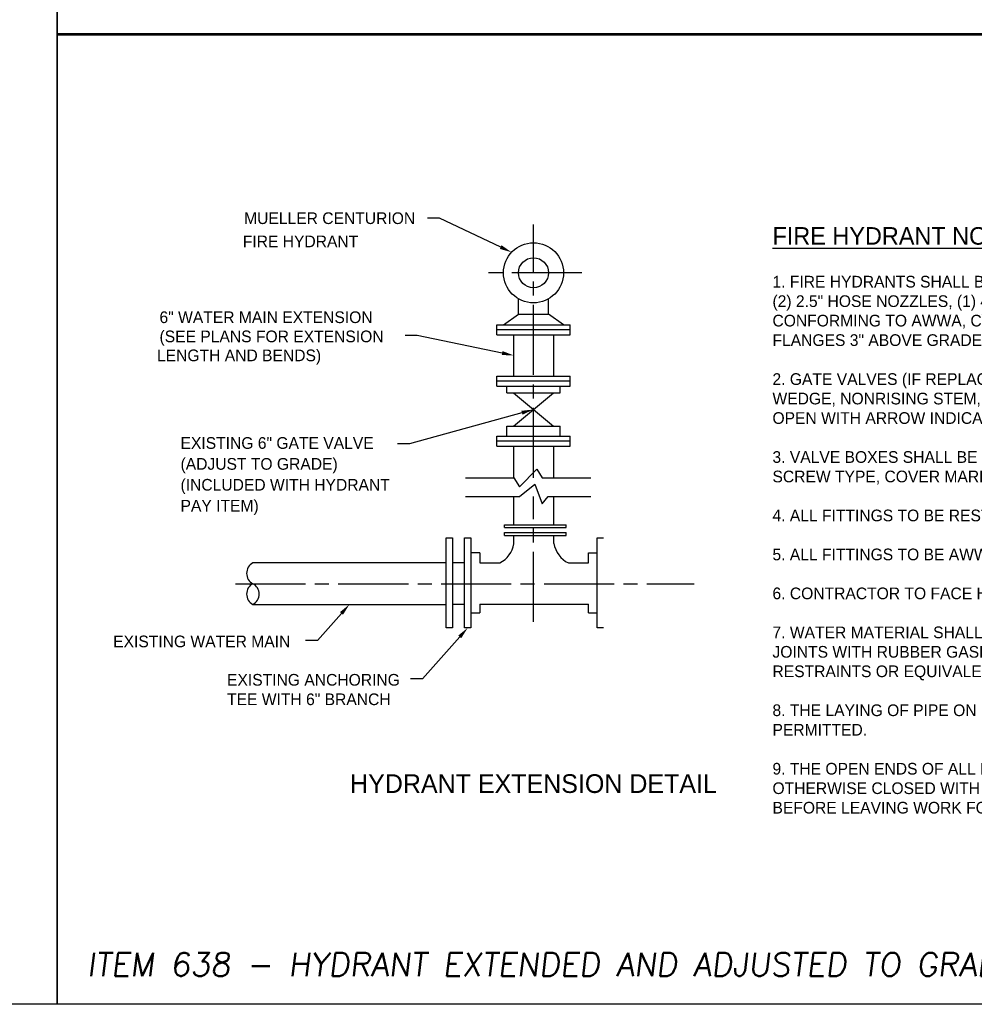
# Model space of a CAD drawing. Header units: feet. Extents: x 6 to 310, y -41 to 128.
# Tile 16 of 48: x 218 to 229, y 4 to 14. Entities that reach past the tile are written whole.
import ezdxf
from ezdxf.enums import TextEntityAlignment as Align

# ---------------------------------------------------------------- set-up
doc = ezdxf.new("R2010")
doc.units = ezdxf.units.FT
doc.header["$MEASUREMENT"] = 0
doc.linetypes.add('DASHDOT', pattern=[1, 0.5, -0.25, 0, -0.25])
doc.linetypes.add('E', pattern=[1, 0.75, -0.05, 0.15, -0.05])
doc.layers.add('COLUMNS', color=6, linetype='Continuous', plot=False)
for name, color, linetype in [('D-TEXT', 9, 'Continuous'), ('D-TITLE_SUB', 6, 'Continuous'), ('DETAIL', 1, 'Continuous'), ('MISC_LINE', 10, 'DASHDOT'), ('SH_Border', 7, 'Continuous'), ('SHEET_TXT', 9, 'Continuous'), ('text', 9, 'Continuous')]:
    doc.layers.add(name, color=color, linetype=linetype)
doc.styles.add('SLANTED', font='ROMANS.SHX', dxfattribs={"oblique": 7})
doc.styles.add('Slanted-Normal', font='font31.shx', dxfattribs={"height": 0.14})
doc.styles.get("Standard").update_dxf_attribs({"font": 'ARIAL_0.TTF'})

msp = doc.modelspace()

# ---------------------------------------------------------------- linework, layer by layer
at = {"layer": 'COLUMNS', "color": 3, "flags": 128}
for points in [[(188.34752, 3.62445), (188.34752, 24.37445), (218.72252, 24.37445), (218.72252, 3.62445)], [(218.72252, 3.62445), (218.72252, 24.37445), (249.09752, 24.37445), (249.09752, 3.62445)]]:
    msp.add_lwpolyline(points, close=True, dxfattribs=at)
at = {"layer": 'DETAIL', "color": 5}
for p, q in [((223.65541, 11.00455), (223.65541, 11.17016)), ((223.97684, 11.00455), (223.97684, 11.17016)), ((223.60672, 10.34316), (223.60672, 10.78491)), ((224.03529, 10.34316), (224.03529, 10.78491)), ((223.60184, 10.16459), (224.03041, 9.80745)), ((223.60184, 9.80745), (224.03041, 10.16459)), ((223.53041, 9.70031), (223.53041, 9.80745)), ((224.10184, 9.70031), (224.10184, 9.80745)), ((223.60672, 9.25556), (223.60672, 9.59317)), ((224.03529, 9.25556), (224.03529, 9.59317)), ((223.60672, 8.75655), (223.60672, 9.05616)), ((224.03529, 8.75655), (224.03529, 9.05616)), ((223.50453, 8.7546), (224.16461, 8.7546)), ((223.50453, 8.72265), (223.50453, 8.7546)), ((224.16461, 8.72265), (224.16461, 8.7546)), ((223.50453, 8.72265), (224.16461, 8.72265))]:
    msp.add_line(p, q, dxfattribs=at)
at = {"layer": 'DETAIL', "color": 5, "linetype": 'Continuous'}
msp.add_line((223.53041, 9.80745), (224.10184, 9.80745), dxfattribs=at)
at = {"layer": 'DETAIL'}
for p, q in [((223.09043, 9.25556), (223.60751, 9.25556)), ((223.90799, 9.25556), (224.42909, 9.25556)), ((223.09043, 9.05616), (223.66981, 9.05616)), ((223.97304, 9.05616), (224.42909, 9.05616)), ((223.50453, 8.66942), (224.16461, 8.66942)), ((223.50453, 8.63748), (223.50453, 8.66942)), ((223.50453, 8.63748), (224.16461, 8.63748)), ((223.60598, 8.55036), (223.60598, 8.63748)), ((224.03526, 8.55351), (224.03526, 8.63748)), ((224.16461, 8.63748), (224.16461, 8.66942)), ((222.88347, 8.61515), (222.95146, 8.61515)), ((222.88347, 7.65087), (222.88347, 8.61515)), ((222.95146, 8.61515), (222.95146, 7.65087)), ((223.07841, 7.65087), (223.07841, 8.61515)), ((223.07841, 8.61515), (223.14639, 8.61515)), ((223.14639, 8.61515), (223.14639, 7.65087)), ((224.49639, 7.65087), (224.49639, 8.61515)), ((224.49639, 8.61515), (224.56438, 8.61515)), ((223.24386, 8.45444), (223.14639, 8.45444)), ((223.24386, 8.45444), (223.24386, 8.34588)), ((224.40521, 8.34588), (224.40521, 8.45444)), ((224.40521, 8.45444), (224.49639, 8.45444)), ((222.88059, 8.34475), (220.81532, 8.34475)), ((223.07841, 8.3456), (222.95146, 8.3456)), ((223.07841, 8.3456), (222.95146, 8.3456)), ((223.24386, 8.34588), (223.45788, 8.34588)), ((224.18974, 8.34588), (224.40521, 8.34588)), ((220.81532, 7.9018), (222.88059, 7.9018)), ((223.07841, 7.89918), (222.95146, 7.89918)), ((223.07841, 7.89918), (222.95146, 7.89918)), ((223.24386, 7.90273), (224.40521, 7.90273)), ((223.24386, 7.90273), (223.24386, 7.81159)), ((224.40521, 7.81159), (224.40521, 7.90273)), ((223.14639, 7.81159), (223.24386, 7.81159)), ((224.40521, 7.81159), (224.49639, 7.81159)), ((222.95146, 7.65087), (222.88347, 7.65087)), ((223.14639, 7.65087), (223.07841, 7.65087)), ((224.56438, 7.65087), (224.49639, 7.65087))]:
    msp.add_line(p, q, dxfattribs=at)
at = {"layer": 'DETAIL', "color": 5}
for radius in [0.32143, 0.16071]:
    msp.add_circle((223.81612, 11.44852), radius, dxfattribs=at)
at = {"layer": 'DETAIL'}
for centre, radius, start, end in [((223.33197, 8.59295), 0.2773, 297.002484, 351.166572), ((224.30927, 8.59609), 0.2773, 188.833428, 244.464822), ((220.87229, 8.23401), 0.12453, 117.22115, 242.77885), ((220.87229, 8.01253), 0.12453, 117.22115, 242.77885), ((220.75836, 8.01253), 0.12453, 297.22115, 62.77885)]:
    msp.add_arc(centre, radius, start, end, dxfattribs=at)
at = {"layer": 'MISC_LINE', "color": 160, "linetype": 'E'}
for p, q in [((223.81612, 9.25556), (223.81612, 11.96626)), ((223.81612, 7.71522), (223.81612, 9.05616))]:
    msp.add_line(p, q, dxfattribs=at)
at = {"layer": 'MISC_LINE', "color": 170, "linetype": 'E'}
for p, q in [((224.33386, 11.44852), (223.29838, 11.44852)), ((220.62868, 8.12327), (225.5357, 8.12327))]:
    msp.add_line(p, q, dxfattribs=at)
at = {"layer": 'SH_Border', "const_width": 0.03}
msp.add_lwpolyline([(233.91002, 13.99945), (218.72252, 13.99945)], dxfattribs=at)
at = {"layer": 'text'}
for p, q in [((222.81184, 12.03468), (222.68327, 12.03468)), ((223.46556, 11.72363), (222.81184, 12.03468)), ((222.57084, 10.7782), (222.44227, 10.7782)), ((223.48081, 10.59033), (222.57084, 10.7782)), ((223.69216, 9.95189), (222.48916, 9.62071)), ((222.48916, 9.62071), (222.36059, 9.62071)), ((223.66801, 9.15813), (223.85163, 9.34834)), ((223.85163, 9.34834), (223.90839, 9.2549)), ((223.60751, 9.25556), (223.66801, 9.15813)), ((223.66801, 9.05469), (223.8316, 9.18816)), ((223.8316, 9.18816), (223.90839, 8.97794)), ((223.90839, 8.97794), (223.97304, 9.05616)), ((221.76287, 7.8054), (221.50679, 7.51529)), ((221.50679, 7.51529), (221.37822, 7.51529)), ((223.02731, 7.55448), (222.63038, 7.10481)), ((222.63038, 7.10481), (222.50181, 7.10481))]:
    msp.add_line(p, q, dxfattribs=at)
at = {"layer": 'text', "color": 5}
for p, q in [((223.4947, 10.89205), (223.65541, 11.00455)), ((223.65541, 11.00455), (223.97684, 11.00455)), ((224.13755, 10.89205), (223.97684, 11.00455)), ((223.42327, 10.78491), (223.42327, 10.89205)), ((224.20898, 10.78491), (224.20898, 10.89205)), ((224.20898, 10.83848), (223.42327, 10.83848)), ((223.42327, 10.23602), (223.42327, 10.34316)), ((224.20898, 10.23602), (224.20898, 10.34316)), ((224.20898, 10.28959), (223.42327, 10.28959)), ((223.53041, 10.16459), (223.53041, 10.23602)), ((224.10184, 10.16459), (224.10184, 10.23602)), ((223.42327, 9.59317), (223.42327, 9.70031)), ((224.20898, 9.59317), (224.20898, 9.70031)), ((224.20898, 9.64674), (223.42327, 9.64674))]:
    msp.add_line(p, q, dxfattribs=at)
at = {"layer": 'text', "color": 5, "linetype": 'Continuous'}
for p, q in [((223.42327, 10.89205), (224.20898, 10.89205)), ((223.42327, 10.78491), (224.20898, 10.78491)), ((223.42327, 10.34316), (224.20898, 10.34316)), ((223.42327, 10.23602), (224.20898, 10.23602)), ((223.53041, 10.16459), (224.10184, 10.16459)), ((223.42327, 9.70031), (224.20898, 9.70031)), ((223.42327, 9.59317), (224.20898, 9.59317))]:
    msp.add_line(p, q, dxfattribs=at)
at = {"layer": 'text'}
for points in [[(223.47476, 11.74298), (223.45635, 11.70428), (223.58165, 11.66838)], [(223.48514, 10.61131), (223.47648, 10.56934), (223.60672, 10.56433)], [(223.68648, 9.97255), (223.69785, 9.93123), (223.81612, 9.98602)], [(221.74681, 7.81959), (221.77894, 7.79122), (221.84796, 7.9018)], [(223.01125, 7.56866), (223.04338, 7.5403), (223.1124, 7.65087)]]:
    msp.add_solid(points, dxfattribs=at)

# ---------------------------------------------------------------- texts
at = {"layer": 'D-TEXT', "insert": (226.37187, 11.93713), "char_height": 0.125, "width": 7.2572242, "attachment_point": 1}
msp.add_mtext('\\A1;{\\Ffont31|c0;\\H1.5x;\\LFIRE HYDRANT NOTES\\H0.66667x;\\l\\P\\P1. FIRE HYDRANTS SHALL BE MUELLER, CENTURION, A-423, MECHANICAL JOINT, WITH (2) 2.5" HOSE NOZZLES, (1) 4.5" PUMPER NOZZLE, NATIONAL STANDARDS THREADS CONFORMING TO AWWA, CW TO OPEN, 1.25" PENTAGON OPERATING NUT, BREAK FLANGES 3" ABOVE GRADE. \\P\\P2. GATE VALVES (IF REPLACEMENT IS REQUIRED) SHALL BE AWWA C-509, RESILIENT WEDGE, NONRISING STEM, MECHANICAL JOINT, 150 PSI WORKING PRESSURE, CCW TO OPEN WITH ARROW INDICATING OPEN DIRECTION, MUELLER OR EQUIVALENT. \\P\\P3. VALVE BOXES SHALL BE 3-PIECE CAST IRON 6" DIAMETER NOMINAL, ADJUSTABLE SCREW TYPE, COVER MARKED "WATER", DOMESTIC MADE ONLY. \\P\\P4. ALL FITTINGS TO BE RESTRAINED. \\P\\P5. ALL FITTINGS TO BE AWWA C-153 DUCTILE IRON, COMPACT. \\P\\P6. CONTRACTOR TO FACE HYDRANT. \\P\\P7. WATER MATERIAL SHALL BE DUCTILE IRON PIPE CLASS 52, AWWA C-151, SLIP-ON JOINTS WITH RUBBER GASKETS, OR PVC-150, DR-18, AWWA C-900 WITH MEGALUG RESTRAINTS OR EQUIVALENT. \\P\\P8. THE LAYING OF PIPE ON EXISTING DIRT WITH THE BELLS CUT OUT SHALL NOT BE PERMITTED. \\P\\P9. THE OPEN ENDS OF ALL PIPES AND SPECIAL CASTINGS SHALL BE PLUGGED OR OTHERWISE CLOSED WITH A WATERTIGHT PLUG TO THE APPROVAL OF THE CITY BEFORE LEAVING WORK FOR THE NIGHT. }', dxfattribs=at)
at = {"layer": 'D-TITLE_SUB', "style": 'Slanted-Normal'}
msp.add_text('HYDRANT EXTENSION DETAIL', height=0.2, dxfattribs=at).set_placement((223.81612, 5.98508), align=Align.MIDDLE_CENTER)
at = {"layer": 'SHEET_TXT', "color": 3, "style": 'SLANTED', "oblique": 7}
msp.add_text('ITEM 638 - HYDRANT EXTENDED AND ADJUSTED TO GRADE, AS PER PLAN', height=0.25, dxfattribs=at).set_placement((219.04307, 4.17663), align=Align.TOP_LEFT)
at = {"layer": 'text', "style": 'Slanted-Normal'}
for s, p in [('MUELLER CENTURION', (220.72135, 11.97012)), ('FIRE HYDRANT', (220.70697, 11.72201)), ('6" WATER MAIN EXTENSION', (219.8165, 10.9109)), ('(SEE PLANS FOR EXTENSION', (219.8165, 10.70592)), ('LENGTH AND BENDS)', (219.78971, 10.50279)), ('EXISTING 6" GATE VALVE', (220.04134, 9.56557)), ('(ADJUST TO GRADE)', (220.04134, 9.34209)), ('(INCLUDED WITH HYDRANT', (220.04134, 9.11862)), ('PAY ITEM)', (220.04134, 8.89515))]:
    msp.add_text(s, height=0.125, dxfattribs=at).set_placement(p)
at = {"layer": 'text', "char_height": 0.125, "width": 3.8893899, "attachment_point": 1, "style": 'Slanted-Normal'}
for s, insert in [('EXISTING WATER MAIN', (219.32103, 7.56826)), ('EXISTING ANCHORING \\PTEE WITH 6" BRANCH', (220.53881, 7.15778))]:
    msp.add_mtext(s, dxfattribs=dict(at, insert=insert))

doc.saveas('drawing.dxf')
